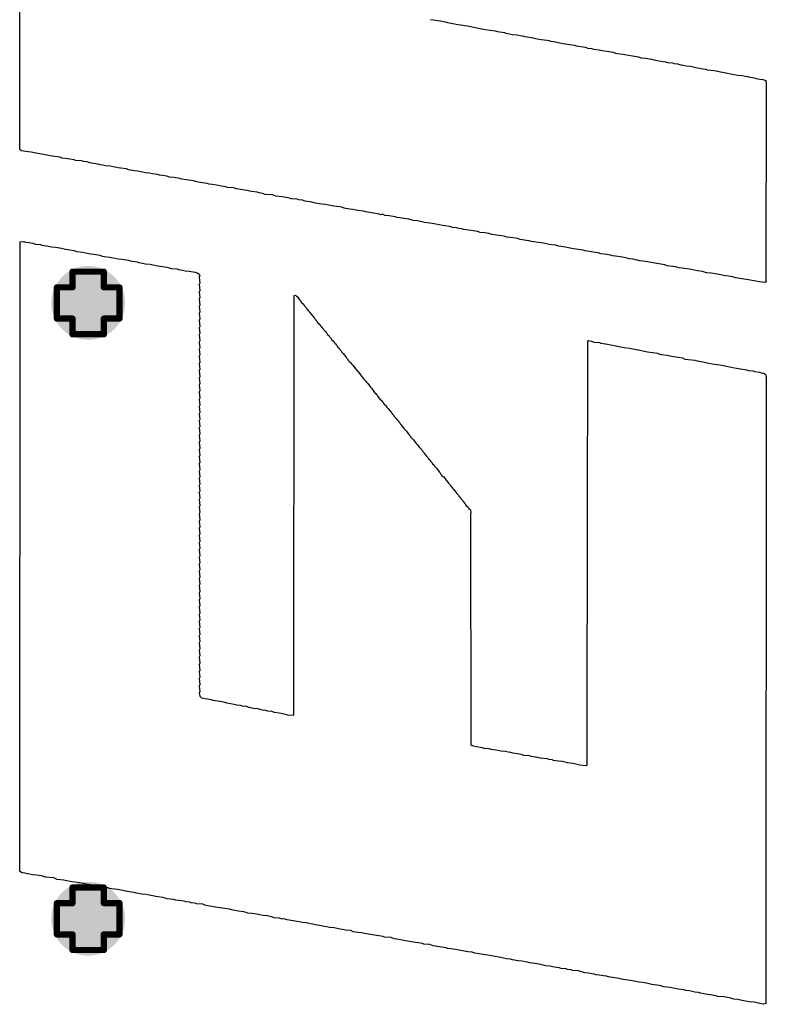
# Model space of a CAD drawing. Header units: inches. Extents: x -0.1 to 10.2, y 0 to 6.5.
# Tile 8 of 95: x 0.482 to 0.721, y 0.465 to 0.78. Entities that reach past the tile are written whole.
import ezdxf

# ---------------------------------------------------------------- set-up
doc = ezdxf.new("R2010")
doc.units = ezdxf.units.IN
doc.header["$MEASUREMENT"] = 0
for name, color, linetype in [('Bottom Layer', 5, 'Continuous'), ('Drill Drawing', 1, 'Continuous'), ('Top Layer', 1, 'Continuous'), ('Top Overlay', 2, 'Continuous'), ('Via Holes', 16, 'Continuous')]:
    doc.layers.add(name, color=color, linetype=linetype)

msp = doc.modelspace()

# ---------------------------------------------------------------- hatches: boundary and pattern name
at = {"layer": 'Bottom Layer'}
h = msp.add_hatch(color=5, dxfattribs=at)
edge = h.paths.add_edge_path()
edge.add_arc((0.50394, 0.68898), 0.01181, 0, 360)
h = msp.add_hatch(color=5, dxfattribs=at)
edge = h.paths.add_edge_path()
edge.add_arc((0.50394, 0.49213), 0.01181, 0, 360)
at = {"layer": 'Top Layer'}
h = msp.add_hatch(color=1, dxfattribs=at)
edge = h.paths.add_edge_path()
edge.add_arc((0.50394, 0.68898), 0.01181, 0, 360)
h = msp.add_hatch(color=1, dxfattribs=at)
edge = h.paths.add_edge_path()
edge.add_arc((0.50394, 0.49213), 0.01181, 0, 360)
at = {"layer": 'Via Holes'}
h = msp.add_hatch(color=7, dxfattribs=at)
edge = h.paths.add_edge_path()
edge.add_arc((0.50394, 0.68898), 0.00591, 0, 360)
h = msp.add_hatch(color=7, dxfattribs=at)
edge = h.paths.add_edge_path()
edge.add_arc((0.50394, 0.49213), 0.00591, 0, 360)

# ---------------------------------------------------------------- linework, layer by layer
at = {"layer": 'Drill Drawing', "const_width": 0.002}
for points in [[(0.49894, 0.69398), (0.49894, 0.69898)], [(0.49894, 0.69898), (0.50894, 0.69898)], [(0.50894, 0.69398), (0.50894, 0.69898)], [(0.49394, 0.68398), (0.49394, 0.69398)], [(0.49394, 0.69398), (0.49894, 0.69398)], [(0.50894, 0.69398), (0.51394, 0.69398)], [(0.51394, 0.68398), (0.51394, 0.69398)], [(0.49394, 0.68398), (0.49894, 0.68398)], [(0.49894, 0.67898), (0.49894, 0.68398)], [(0.50894, 0.68398), (0.51394, 0.68398)], [(0.50894, 0.67898), (0.50894, 0.68398)], [(0.49894, 0.67898), (0.50894, 0.67898)], [(0.49894, 0.49713), (0.49894, 0.50213)], [(0.49894, 0.50213), (0.50894, 0.50213)], [(0.50894, 0.49713), (0.50894, 0.50213)], [(0.49394, 0.48713), (0.49394, 0.49713)], [(0.49394, 0.49713), (0.49894, 0.49713)], [(0.50894, 0.49713), (0.51394, 0.49713)], [(0.51394, 0.48713), (0.51394, 0.49713)], [(0.49394, 0.48713), (0.49894, 0.48713)], [(0.49894, 0.48213), (0.49894, 0.48713)], [(0.50894, 0.48713), (0.51394, 0.48713)], [(0.50894, 0.48213), (0.50894, 0.48713)], [(0.49894, 0.48213), (0.50894, 0.48213)]]:
    msp.add_lwpolyline(points, dxfattribs=at)
at = {"layer": 'Drill Drawing', "const_width": 0.001}
for points in [[(0.49844, 0.69898, 1), (0.49944, 0.69898, 1)], [(0.49844, 0.69898, 1), (0.49944, 0.69898, 1)], [(0.50844, 0.69898, 1), (0.50944, 0.69898, 1)], [(0.50844, 0.69898, 1), (0.50944, 0.69898, 1)], [(0.49344, 0.69398, 1), (0.49444, 0.69398, 1)], [(0.49344, 0.69398, 1), (0.49444, 0.69398, 1)], [(0.49844, 0.69398, 1), (0.49944, 0.69398, 1)], [(0.49844, 0.69398, 1), (0.49944, 0.69398, 1)], [(0.50844, 0.69398, 1), (0.50944, 0.69398, 1)], [(0.50844, 0.69398, 1), (0.50944, 0.69398, 1)], [(0.51344, 0.69398, 1), (0.51444, 0.69398, 1)], [(0.51344, 0.69398, 1), (0.51444, 0.69398, 1)], [(0.49344, 0.68398, 1), (0.49444, 0.68398, 1)], [(0.49344, 0.68398, 1), (0.49444, 0.68398, 1)], [(0.49844, 0.68398, 1), (0.49944, 0.68398, 1)], [(0.49844, 0.68398, 1), (0.49944, 0.68398, 1)], [(0.50844, 0.68398, 1), (0.50944, 0.68398, 1)], [(0.50844, 0.68398, 1), (0.50944, 0.68398, 1)], [(0.51344, 0.68398, 1), (0.51444, 0.68398, 1)], [(0.51344, 0.68398, 1), (0.51444, 0.68398, 1)], [(0.49844, 0.67898, 1), (0.49944, 0.67898, 1)], [(0.49844, 0.67898, 1), (0.49944, 0.67898, 1)], [(0.50844, 0.67898, 1), (0.50944, 0.67898, 1)], [(0.50844, 0.67898, 1), (0.50944, 0.67898, 1)], [(0.49844, 0.50213, 1), (0.49944, 0.50213, 1)], [(0.49844, 0.50213, 1), (0.49944, 0.50213, 1)], [(0.50844, 0.50213, 1), (0.50944, 0.50213, 1)], [(0.50844, 0.50213, 1), (0.50944, 0.50213, 1)], [(0.49344, 0.49713, 1), (0.49444, 0.49713, 1)], [(0.49344, 0.49713, 1), (0.49444, 0.49713, 1)], [(0.49844, 0.49713, 1), (0.49944, 0.49713, 1)], [(0.49844, 0.49713, 1), (0.49944, 0.49713, 1)], [(0.50844, 0.49713, 1), (0.50944, 0.49713, 1)], [(0.50844, 0.49713, 1), (0.50944, 0.49713, 1)], [(0.51344, 0.49713, 1), (0.51444, 0.49713, 1)], [(0.51344, 0.49713, 1), (0.51444, 0.49713, 1)], [(0.49344, 0.48713, 1), (0.49444, 0.48713, 1)], [(0.49344, 0.48713, 1), (0.49444, 0.48713, 1)], [(0.49844, 0.48713, 1), (0.49944, 0.48713, 1)], [(0.49844, 0.48713, 1), (0.49944, 0.48713, 1)], [(0.50844, 0.48713, 1), (0.50944, 0.48713, 1)], [(0.50844, 0.48713, 1), (0.50944, 0.48713, 1)], [(0.51344, 0.48713, 1), (0.51444, 0.48713, 1)], [(0.51344, 0.48713, 1), (0.51444, 0.48713, 1)], [(0.49844, 0.48213, 1), (0.49944, 0.48213, 1)], [(0.49844, 0.48213, 1), (0.49944, 0.48213, 1)], [(0.50844, 0.48213, 1), (0.50944, 0.48213, 1)], [(0.50844, 0.48213, 1), (0.50944, 0.48213, 1)]]:
    msp.add_lwpolyline(points, format="xyb", close=True, dxfattribs=at)
at = {"layer": 'Top Overlay'}
for p, q in [((0.48212, 0.73803), (0.48204, 0.803)), ((0.61341, 0.77962), (0.61437, 0.77946)), ((0.61437, 0.77946), (0.61564, 0.7793)), ((0.61564, 0.7793), (0.61659, 0.77914)), ((0.61659, 0.77914), (0.61819, 0.77882)), ((0.61819, 0.77882), (0.61882, 0.77866)), ((0.61882, 0.77866), (0.62057, 0.77835)), ((0.62057, 0.77835), (0.62216, 0.77803)), ((0.62216, 0.77803), (0.62312, 0.77787)), ((0.62312, 0.77787), (0.62439, 0.77771)), ((0.62439, 0.77771), (0.62534, 0.77755)), ((0.62534, 0.77755), (0.62614, 0.77739)), ((0.62614, 0.77739), (0.62677, 0.77723)), ((0.62677, 0.77723), (0.62773, 0.77707)), ((0.62773, 0.77707), (0.63091, 0.77644)), ((0.63091, 0.77644), (0.63409, 0.77596)), ((0.63409, 0.77596), (0.63473, 0.7758)), ((0.63473, 0.7758), (0.63552, 0.77564)), ((0.63552, 0.77564), (0.63703, 0.7754)), ((0.63703, 0.7754), (0.63751, 0.77525)), ((0.63751, 0.77525), (0.6387, 0.77501)), ((0.6387, 0.77501), (0.63966, 0.77485)), ((0.63966, 0.77485), (0.64109, 0.77469)), ((0.64109, 0.77469), (0.64204, 0.77453)), ((0.64204, 0.77453), (0.64284, 0.77437)), ((0.64284, 0.77437), (0.64347, 0.77421)), ((0.64347, 0.77421), (0.64427, 0.77405)), ((0.64427, 0.77405), (0.64554, 0.77389)), ((0.64554, 0.77389), (0.64618, 0.77373)), ((0.64618, 0.77373), (0.64705, 0.7735)), ((0.64705, 0.7735), (0.64817, 0.77334)), ((0.64817, 0.77334), (0.6488, 0.77318)), ((0.6488, 0.77318), (0.65071, 0.77302)), ((0.65071, 0.77302), (0.65119, 0.77286)), ((0.65119, 0.77286), (0.65182, 0.7727)), ((0.65182, 0.7727), (0.65294, 0.77254)), ((0.65294, 0.77254), (0.65421, 0.77222)), ((0.65421, 0.77222), (0.65532, 0.77206)), ((0.65532, 0.77206), (0.6558, 0.77191)), ((0.6558, 0.77191), (0.65938, 0.77135)), ((0.65938, 0.77135), (0.66002, 0.77119)), ((0.66002, 0.77119), (0.66081, 0.77103)), ((0.66081, 0.77103), (0.66224, 0.77087)), ((0.66224, 0.77087), (0.66288, 0.77071)), ((0.66288, 0.77071), (0.66375, 0.77047)), ((0.66375, 0.77047), (0.66487, 0.77031)), ((0.66487, 0.77031), (0.6655, 0.77016)), ((0.6655, 0.77016), (0.66733, 0.76992)), ((0.66733, 0.76992), (0.66892, 0.7696)), ((0.66892, 0.7696), (0.66988, 0.76944)), ((0.66988, 0.76944), (0.67115, 0.76928)), ((0.67115, 0.76928), (0.67179, 0.76912)), ((0.67179, 0.76912), (0.6725, 0.76888)), ((0.6725, 0.76888), (0.67314, 0.76872)), ((0.67314, 0.76872), (0.67505, 0.76857)), ((0.67505, 0.76857), (0.67552, 0.76841)), ((0.67552, 0.76841), (0.67672, 0.76817)), ((0.67672, 0.76817), (0.67862, 0.76785)), ((0.67862, 0.76785), (0.6799, 0.76769)), ((0.6799, 0.76769), (0.68069, 0.76737)), ((0.68069, 0.76737), (0.68212, 0.76721)), ((0.68212, 0.76721), (0.68403, 0.7669)), ((0.68403, 0.7669), (0.68483, 0.76674)), ((0.68483, 0.76674), (0.68546, 0.76658)), ((0.68546, 0.76658), (0.68642, 0.76642)), ((0.68642, 0.76642), (0.68849, 0.7661)), ((0.68849, 0.7661), (0.6892, 0.76586)), ((0.6892, 0.76586), (0.69079, 0.7657)), ((0.69079, 0.7657), (0.69127, 0.76554)), ((0.69127, 0.76554), (0.69238, 0.76538)), ((0.69238, 0.76538), (0.69342, 0.76515)), ((0.69342, 0.76515), (0.69421, 0.76499)), ((0.69421, 0.76499), (0.69517, 0.76483)), ((0.69517, 0.76483), (0.69644, 0.76467)), ((0.69644, 0.76467), (0.69739, 0.76451)), ((0.69739, 0.76451), (0.69811, 0.76427)), ((0.69811, 0.76427), (0.69874, 0.76411)), ((0.69874, 0.76411), (0.70057, 0.76387)), ((0.70057, 0.76387), (0.70137, 0.76371)), ((0.70137, 0.76371), (0.702, 0.76356)), ((0.702, 0.76356), (0.70415, 0.76332)), ((0.70415, 0.76332), (0.70479, 0.76316)), ((0.70479, 0.76316), (0.70614, 0.76292)), ((0.70614, 0.76292), (0.70678, 0.76276)), ((0.70678, 0.76276), (0.70837, 0.76244)), ((0.70837, 0.76244), (0.70932, 0.76228)), ((0.70932, 0.76228), (0.71171, 0.76181)), ((0.71171, 0.76181), (0.71314, 0.76165)), ((0.71314, 0.76165), (0.71409, 0.76149)), ((0.71409, 0.76149), (0.71473, 0.76133)), ((0.71473, 0.76133), (0.71552, 0.76117)), ((0.71552, 0.76117), (0.71704, 0.76093)), ((0.71704, 0.76093), (0.71751, 0.76077)), ((0.71751, 0.76077), (0.71871, 0.76053)), ((0.71871, 0.76053), (0.71966, 0.76037)), ((0.71966, 0.76037), (0.7203, 0.76022)), ((0.7203, 0.76022), (0.72061, 0.76006)), ((0.72061, 0.76006), (0.72077, 0.75894)), ((0.72077, 0.75894), (0.72061, 0.6958)), ((0.48267, 0.73763), (0.48212, 0.73803)), ((0.48474, 0.73731), (0.48267, 0.73763)), ((0.4857, 0.73715), (0.48474, 0.73731)), ((0.48729, 0.73683), (0.4857, 0.73715)), ((0.48896, 0.7366), (0.48729, 0.73683)), ((0.49086, 0.73628), (0.48896, 0.7366)), ((0.49174, 0.73604), (0.49086, 0.73628)), ((0.49254, 0.73588), (0.49174, 0.73604)), ((0.49484, 0.73564), (0.49254, 0.73588)), ((0.49564, 0.73532), (0.49484, 0.73564)), ((0.49659, 0.73516), (0.49564, 0.73532)), ((0.49882, 0.73485), (0.49659, 0.73516)), ((0.49945, 0.73469), (0.49882, 0.73485)), ((0.49993, 0.73453), (0.49945, 0.73469)), ((0.50184, 0.73437), (0.49993, 0.73453)), ((0.50248, 0.73421), (0.50184, 0.73437)), ((0.50359, 0.73405), (0.50248, 0.73421)), ((0.50446, 0.73381), (0.50359, 0.73405)), ((0.5051, 0.73365), (0.50446, 0.73381)), ((0.50637, 0.73349), (0.5051, 0.73365)), ((0.50717, 0.73334), (0.50637, 0.73349)), ((0.5078, 0.73318), (0.50717, 0.73334)), ((0.5086, 0.73302), (0.5078, 0.73318)), ((0.50955, 0.73286), (0.5086, 0.73302)), ((0.51098, 0.7327), (0.50955, 0.73286)), ((0.51194, 0.73254), (0.51098, 0.7327)), ((0.51258, 0.73238), (0.51194, 0.73254)), ((0.51353, 0.73222), (0.51258, 0.73238)), ((0.51433, 0.73206), (0.51353, 0.73222)), ((0.51615, 0.73182), (0.51433, 0.73206)), ((0.51687, 0.73159), (0.51615, 0.73182)), ((0.51751, 0.73143), (0.51687, 0.73159)), ((0.51878, 0.73127), (0.51751, 0.73143)), ((0.51973, 0.73111), (0.51878, 0.73127)), ((0.52132, 0.73079), (0.51973, 0.73111)), ((0.52228, 0.73063), (0.52132, 0.73079)), ((0.52355, 0.73047), (0.52228, 0.73063)), ((0.5245, 0.73031), (0.52355, 0.73047)), ((0.52609, 0.73), (0.5245, 0.73031)), ((0.52673, 0.72984), (0.52609, 0.73)), ((0.52769, 0.72968), (0.52673, 0.72984)), ((0.52912, 0.72952), (0.52769, 0.72968)), ((0.52991, 0.7292), (0.52912, 0.72952)), ((0.53134, 0.72904), (0.52991, 0.7292)), ((0.53325, 0.72872), (0.53134, 0.72904)), ((0.53389, 0.72856), (0.53325, 0.72872)), ((0.53763, 0.72801), (0.53389, 0.72856)), ((0.53826, 0.72785), (0.53763, 0.72801)), ((0.53914, 0.72761), (0.53826, 0.72785)), ((0.5412, 0.72729), (0.53914, 0.72761)), ((0.542, 0.72713), (0.5412, 0.72729)), ((0.54264, 0.72697), (0.542, 0.72713)), ((0.54359, 0.72681), (0.54264, 0.72697)), ((0.54502, 0.72666), (0.54359, 0.72681)), ((0.54661, 0.72634), (0.54502, 0.72666)), ((0.54796, 0.7261), (0.54661, 0.72634)), ((0.54844, 0.72594), (0.54796, 0.7261)), ((0.55051, 0.72578), (0.54844, 0.72594)), ((0.5513, 0.72546), (0.55051, 0.72578)), ((0.55266, 0.72522), (0.5513, 0.72546)), ((0.55456, 0.72491), (0.55266, 0.72522)), ((0.55616, 0.72459), (0.55456, 0.72491)), ((0.55798, 0.72435), (0.55616, 0.72459)), ((0.55862, 0.72419), (0.55798, 0.72435)), ((0.55973, 0.72403), (0.55862, 0.72419)), ((0.56053, 0.72371), (0.55973, 0.72403)), ((0.56292, 0.72355), (0.56053, 0.72371)), ((0.56395, 0.72316), (0.56292, 0.72355)), ((0.56594, 0.72292), (0.56395, 0.72316)), ((0.56657, 0.72276), (0.56594, 0.72292)), ((0.56769, 0.7226), (0.56657, 0.72276)), ((0.56832, 0.72244), (0.56769, 0.7226)), ((0.5688, 0.72228), (0.56832, 0.72244)), ((0.57071, 0.72212), (0.5688, 0.72228)), ((0.57134, 0.72196), (0.57071, 0.72212)), ((0.57246, 0.7218), (0.57134, 0.72196)), ((0.57333, 0.72157), (0.57246, 0.7218)), ((0.57397, 0.72141), (0.57333, 0.72157)), ((0.5754, 0.72125), (0.57397, 0.72141)), ((0.57667, 0.72093), (0.5754, 0.72125)), ((0.57858, 0.72061), (0.57667, 0.72093)), ((0.57985, 0.72045), (0.57858, 0.72061)), ((0.58081, 0.72029), (0.57985, 0.72045)), ((0.582, 0.72005), (0.58081, 0.72029)), ((0.58248, 0.7199), (0.582, 0.72005)), ((0.58439, 0.71974), (0.58248, 0.7199)), ((0.58502, 0.71958), (0.58439, 0.71974)), ((0.58574, 0.71934), (0.58502, 0.71958)), ((0.58637, 0.71918), (0.58574, 0.71934)), ((0.58765, 0.71902), (0.58637, 0.71918)), ((0.5886, 0.71886), (0.58765, 0.71902)), ((0.59019, 0.71854), (0.5886, 0.71886)), ((0.59202, 0.71831), (0.59019, 0.71854)), ((0.59266, 0.71815), (0.59202, 0.71831)), ((0.59457, 0.71783), (0.59266, 0.71815)), ((0.5952, 0.71767), (0.59457, 0.71783)), ((0.59632, 0.71751), (0.5952, 0.71767)), ((0.59695, 0.71735), (0.59632, 0.71751)), ((0.59743, 0.71719), (0.59695, 0.71735)), ((0.59791, 0.71735), (0.59743, 0.71719)), ((0.59894, 0.71695), (0.59791, 0.71735)), ((0.60021, 0.71679), (0.59894, 0.71695)), ((0.60212, 0.71648), (0.60021, 0.71679)), ((0.60276, 0.71632), (0.60212, 0.71648)), ((0.60371, 0.71616), (0.60276, 0.71632)), ((0.60498, 0.716), (0.60371, 0.71616)), ((0.60649, 0.71576), (0.60498, 0.716)), ((0.60713, 0.7156), (0.60649, 0.71576)), ((0.60801, 0.71536), (0.60713, 0.7156)), ((0.60928, 0.7152), (0.60801, 0.71536)), ((0.61007, 0.71504), (0.60928, 0.7152)), ((0.61071, 0.71489), (0.61007, 0.71504)), ((0.6115, 0.71473), (0.61071, 0.71489)), ((0.61246, 0.71457), (0.6115, 0.71473)), ((0.61389, 0.71441), (0.61246, 0.71457)), ((0.61628, 0.71393), (0.61389, 0.71441)), ((0.61723, 0.71377), (0.61628, 0.71393)), ((0.61803, 0.71361), (0.61723, 0.71377)), ((0.61962, 0.71345), (0.61803, 0.71361)), ((0.62041, 0.71314), (0.61962, 0.71345)), ((0.62168, 0.71298), (0.62041, 0.71314)), ((0.62248, 0.71282), (0.62168, 0.71298)), ((0.62343, 0.71266), (0.62248, 0.71282)), ((0.62407, 0.7125), (0.62343, 0.71266)), ((0.62558, 0.71226), (0.62407, 0.7125)), ((0.62781, 0.71194), (0.62558, 0.71226)), ((0.62844, 0.71178), (0.62781, 0.71194)), ((0.62932, 0.71155), (0.62844, 0.71178)), ((0.63075, 0.71139), (0.62932, 0.71155)), ((0.63202, 0.71123), (0.63075, 0.71139)), ((0.48204, 0.50732), (0.4822, 0.70852)), ((0.4822, 0.70852), (0.48339, 0.7086)), ((0.48339, 0.7086), (0.48387, 0.70844)), ((0.48387, 0.70844), (0.48498, 0.70829)), ((0.48498, 0.70829), (0.48625, 0.70813)), ((0.63306, 0.71083), (0.63202, 0.71123)), ((0.6352, 0.71059), (0.63306, 0.71083)), ((0.63616, 0.71043), (0.6352, 0.71059)), ((0.63719, 0.71019), (0.63616, 0.71043)), ((0.63783, 0.71003), (0.63719, 0.71019)), ((0.63894, 0.70988), (0.63783, 0.71003)), ((0.64053, 0.70972), (0.63894, 0.70988)), ((0.64117, 0.70956), (0.64053, 0.70972)), ((0.64204, 0.70932), (0.64117, 0.70956)), ((0.64284, 0.70916), (0.64204, 0.70932)), ((0.64411, 0.709), (0.64284, 0.70916)), ((0.64491, 0.70884), (0.64411, 0.709)), ((0.64554, 0.70868), (0.64491, 0.70884)), ((0.64872, 0.70821), (0.64554, 0.70868)), ((0.48625, 0.70813), (0.48705, 0.70781)), ((0.48705, 0.70781), (0.48864, 0.70765)), ((0.48864, 0.70765), (0.48912, 0.70749)), ((0.48912, 0.70749), (0.49063, 0.70725)), ((0.49063, 0.70725), (0.49126, 0.70709)), ((0.49126, 0.70709), (0.49222, 0.70693)), ((0.49222, 0.70693), (0.49349, 0.70677)), ((0.49349, 0.70677), (0.4954, 0.70646)), ((0.4954, 0.70646), (0.49667, 0.70614)), ((0.49667, 0.70614), (0.49882, 0.7059)), ((0.49882, 0.7059), (0.49945, 0.70574)), ((0.49945, 0.70574), (0.50025, 0.70542)), ((0.50025, 0.70542), (0.50224, 0.70518)), ((0.50224, 0.70518), (0.50319, 0.70502)), ((0.64952, 0.70805), (0.64872, 0.70821)), ((0.65087, 0.70781), (0.64952, 0.70805)), ((0.65135, 0.70765), (0.65087, 0.70781)), ((0.65341, 0.70749), (0.65135, 0.70765)), ((0.65445, 0.70709), (0.65341, 0.70749)), ((0.65652, 0.70677), (0.65445, 0.70709)), ((0.65747, 0.70661), (0.65652, 0.70677)), ((0.65906, 0.7063), (0.65747, 0.70661)), ((0.66002, 0.70614), (0.65906, 0.7063)), ((0.66129, 0.70598), (0.66002, 0.70614)), ((0.66224, 0.70582), (0.66129, 0.70598)), ((0.66288, 0.70566), (0.66224, 0.70582)), ((0.66479, 0.70534), (0.66288, 0.70566)), ((0.66542, 0.70518), (0.66479, 0.70534)), ((0.66701, 0.70502), (0.66542, 0.70518)), ((0.50319, 0.70502), (0.50478, 0.70471)), ((0.50478, 0.70471), (0.50574, 0.70455)), ((0.50574, 0.70455), (0.50701, 0.70439)), ((0.50701, 0.70439), (0.50764, 0.70423)), ((0.50764, 0.70423), (0.50836, 0.70399)), ((0.50836, 0.70399), (0.509, 0.70383)), ((0.509, 0.70383), (0.51091, 0.70367)), ((0.51091, 0.70367), (0.51138, 0.70351)), ((0.51138, 0.70351), (0.51258, 0.70327)), ((0.51258, 0.70327), (0.51353, 0.70312)), ((0.51353, 0.70312), (0.5148, 0.70296)), ((0.5148, 0.70296), (0.51671, 0.70264)), ((0.51671, 0.70264), (0.51735, 0.70248)), ((0.51735, 0.70248), (0.51814, 0.70232)), ((0.51814, 0.70232), (0.51965, 0.70208)), ((0.51965, 0.70208), (0.52013, 0.70192)), ((0.52013, 0.70192), (0.52132, 0.70168)), ((0.66781, 0.70471), (0.66701, 0.70502)), ((0.66908, 0.70455), (0.66781, 0.70471)), ((0.67099, 0.70423), (0.66908, 0.70455)), ((0.67163, 0.70407), (0.67099, 0.70423)), ((0.67258, 0.70391), (0.67163, 0.70407)), ((0.67401, 0.70375), (0.67258, 0.70391)), ((0.67536, 0.70351), (0.67401, 0.70375)), ((0.67624, 0.70327), (0.67536, 0.70351)), ((0.67687, 0.70312), (0.67624, 0.70327)), ((0.67815, 0.70296), (0.67687, 0.70312)), ((0.67894, 0.7028), (0.67815, 0.70296)), ((0.67958, 0.70264), (0.67894, 0.7028)), ((0.68037, 0.70248), (0.67958, 0.70264)), ((0.68133, 0.70232), (0.68037, 0.70248)), ((0.68276, 0.70216), (0.68133, 0.70232)), ((0.68515, 0.70168), (0.68276, 0.70216)), ((0.52132, 0.70168), (0.52228, 0.70153)), ((0.52228, 0.70153), (0.52371, 0.70137)), ((0.52371, 0.70137), (0.52466, 0.70121)), ((0.52466, 0.70121), (0.5253, 0.70105)), ((0.5253, 0.70105), (0.52609, 0.70089)), ((0.52609, 0.70089), (0.52705, 0.70073)), ((0.52705, 0.70073), (0.52848, 0.70057)), ((0.52848, 0.70057), (0.52912, 0.70041)), ((0.52912, 0.70041), (0.52983, 0.70017)), ((0.52983, 0.70017), (0.53047, 0.70001)), ((0.53047, 0.70001), (0.53238, 0.69986)), ((0.53238, 0.69986), (0.53285, 0.6997)), ((0.53285, 0.6997), (0.53405, 0.69946)), ((0.53405, 0.69946), (0.535, 0.6993)), ((0.535, 0.6993), (0.53627, 0.69914)), ((0.53627, 0.69914), (0.53818, 0.69882)), ((0.53818, 0.69882), (0.53898, 0.6985)), ((0.68833, 0.70121), (0.68515, 0.70168)), ((0.68912, 0.70089), (0.68833, 0.70121)), ((0.69167, 0.70057), (0.68912, 0.70089)), ((0.69294, 0.70025), (0.69167, 0.70057)), ((0.69389, 0.70009), (0.69294, 0.70025)), ((0.69532, 0.69993), (0.69389, 0.70009)), ((0.69628, 0.69978), (0.69532, 0.69993)), ((0.69827, 0.69938), (0.69628, 0.69978)), ((0.69874, 0.69922), (0.69827, 0.69938)), ((0.70033, 0.69906), (0.69874, 0.69922)), ((0.70105, 0.69882), (0.70033, 0.69906)), ((0.70169, 0.69866), (0.70105, 0.69882)), ((0.53898, 0.6985), (0.53946, 0.69819)), ((0.53946, 0.69819), (0.53961, 0.69771)), ((0.53961, 0.69771), (0.53946, 0.69723)), ((0.53946, 0.69723), (0.53961, 0.69532)), ((0.70312, 0.6985), (0.70169, 0.69866)), ((0.70503, 0.69819), (0.70312, 0.6985)), ((0.70566, 0.69803), (0.70503, 0.69819)), ((0.70717, 0.69779), (0.70566, 0.69803)), ((0.70781, 0.69763), (0.70717, 0.69779)), ((0.7094, 0.69747), (0.70781, 0.69763)), ((0.71004, 0.69731), (0.7094, 0.69747)), ((0.71091, 0.69707), (0.71004, 0.69731)), ((0.71171, 0.69691), (0.71091, 0.69707)), ((0.71298, 0.69675), (0.71171, 0.69691)), ((0.71362, 0.69659), (0.71298, 0.69675)), ((0.71441, 0.69644), (0.71362, 0.69659)), ((0.71624, 0.6962), (0.71441, 0.69644)), ((0.71688, 0.69604), (0.71624, 0.6962)), ((0.71799, 0.69588), (0.71688, 0.69604)), ((0.71847, 0.69572), (0.71799, 0.69588)), ((0.72038, 0.69556), (0.71847, 0.69572)), ((0.72061, 0.6958), (0.72038, 0.69556)), ((0.53961, 0.69532), (0.53946, 0.69485)), ((0.53946, 0.69485), (0.53961, 0.69294)), ((0.53961, 0.69294), (0.53946, 0.69246)), ((0.53946, 0.69246), (0.53961, 0.69071)), ((0.53961, 0.69071), (0.53946, 0.69023)), ((0.53946, 0.69023), (0.53961, 0.68832)), ((0.56967, 0.55743), (0.56983, 0.69135)), ((0.56983, 0.69135), (0.57023, 0.69143)), ((0.57023, 0.69143), (0.57055, 0.69111)), ((0.57055, 0.69111), (0.57087, 0.69095)), ((0.57087, 0.69095), (0.5715, 0.68999)), ((0.5715, 0.68999), (0.5719, 0.6896)), ((0.5719, 0.6896), (0.57206, 0.68928)), ((0.53961, 0.68832), (0.53946, 0.68785)), ((0.53946, 0.68785), (0.53961, 0.6861)), ((0.57206, 0.68928), (0.57286, 0.68848)), ((0.57286, 0.68848), (0.57301, 0.68817)), ((0.57301, 0.68817), (0.57349, 0.68769)), ((0.57349, 0.68769), (0.57365, 0.68737)), ((0.57365, 0.68737), (0.57397, 0.68705)), ((0.57397, 0.68705), (0.57413, 0.68673)), ((0.57413, 0.68673), (0.57445, 0.68642)), ((0.57445, 0.68642), (0.57461, 0.6861)), ((0.53961, 0.6861), (0.53946, 0.68562)), ((0.53946, 0.68562), (0.53961, 0.68387)), ((0.53961, 0.68387), (0.53946, 0.68339)), ((0.53946, 0.68339), (0.53961, 0.68149)), ((0.57461, 0.6861), (0.57492, 0.68578)), ((0.57492, 0.68578), (0.57508, 0.68546)), ((0.57508, 0.68546), (0.57588, 0.68467)), ((0.57588, 0.68467), (0.57604, 0.68435)), ((0.57604, 0.68435), (0.57651, 0.68387)), ((0.57651, 0.68387), (0.57667, 0.68355)), ((0.57667, 0.68355), (0.57715, 0.68308)), ((0.57715, 0.68308), (0.57731, 0.68276)), ((0.53961, 0.68149), (0.53946, 0.68101)), ((0.53946, 0.68101), (0.53961, 0.67926)), ((0.57731, 0.68276), (0.5781, 0.68196)), ((0.5781, 0.68196), (0.57826, 0.68164)), ((0.57826, 0.68164), (0.57858, 0.68133)), ((0.57858, 0.68133), (0.57874, 0.68101)), ((0.57874, 0.68101), (0.57985, 0.67989)), ((0.57985, 0.67989), (0.58001, 0.67958)), ((0.53961, 0.67926), (0.53946, 0.67878)), ((0.53946, 0.67878), (0.53961, 0.67687)), ((0.53961, 0.67687), (0.53946, 0.6764)), ((0.58001, 0.67958), (0.58033, 0.67926)), ((0.58033, 0.67926), (0.58049, 0.67894)), ((0.58049, 0.67894), (0.58097, 0.67846)), ((0.58097, 0.67846), (0.58113, 0.67814)), ((0.58113, 0.67814), (0.5816, 0.67767)), ((0.5816, 0.67767), (0.58176, 0.67735)), ((0.58176, 0.67735), (0.58256, 0.67655)), ((0.66367, 0.67671), (0.66391, 0.67695)), ((0.66391, 0.67695), (0.66487, 0.67679)), ((0.66487, 0.67679), (0.66566, 0.67647)), ((0.53946, 0.6764), (0.53961, 0.67465)), ((0.53961, 0.67465), (0.53946, 0.67417)), ((0.53946, 0.67417), (0.53961, 0.67242)), ((0.58256, 0.67655), (0.58272, 0.67624)), ((0.58272, 0.67624), (0.58303, 0.67592)), ((0.58303, 0.67592), (0.58319, 0.6756)), ((0.58319, 0.6756), (0.58351, 0.67528)), ((0.58351, 0.67528), (0.58367, 0.67496)), ((0.58367, 0.67496), (0.58415, 0.67449)), ((0.58415, 0.67449), (0.58431, 0.67417)), ((0.58431, 0.67417), (0.58478, 0.67369)), ((0.58478, 0.67369), (0.58494, 0.67337)), ((0.66351, 0.55631), (0.66367, 0.67671)), ((0.66566, 0.67647), (0.66741, 0.67632)), ((0.66741, 0.67632), (0.66789, 0.67616)), ((0.66789, 0.67616), (0.6694, 0.67592)), ((0.6694, 0.67592), (0.67004, 0.67576)), ((0.67004, 0.67576), (0.67099, 0.6756)), ((0.67099, 0.6756), (0.67274, 0.67528)), ((0.67274, 0.67528), (0.67361, 0.67504)), ((0.67361, 0.67504), (0.67473, 0.67488)), ((0.67473, 0.67488), (0.67536, 0.67473)), ((0.67536, 0.67473), (0.67711, 0.67457)), ((0.67711, 0.67457), (0.67759, 0.67441)), ((0.67759, 0.67441), (0.67862, 0.67417)), ((0.67862, 0.67417), (0.68037, 0.67385)), ((0.68037, 0.67385), (0.68276, 0.67337)), ((0.53961, 0.67242), (0.53946, 0.67194)), ((0.53946, 0.67194), (0.53961, 0.67003)), ((0.58494, 0.67337), (0.58558, 0.67274)), ((0.58558, 0.67274), (0.58574, 0.67242)), ((0.58574, 0.67242), (0.58637, 0.67178)), ((0.58637, 0.67178), (0.58653, 0.67146)), ((0.58653, 0.67146), (0.58685, 0.67115)), ((0.58685, 0.67115), (0.58701, 0.67083)), ((0.58701, 0.67083), (0.58733, 0.67051)), ((0.58733, 0.67051), (0.58741, 0.67027)), ((0.68276, 0.67337), (0.68594, 0.6729)), ((0.68594, 0.6729), (0.68666, 0.67266)), ((0.68666, 0.67266), (0.68729, 0.6725)), ((0.68729, 0.6725), (0.68912, 0.67226)), ((0.68912, 0.67226), (0.68992, 0.6721)), ((0.68992, 0.6721), (0.69055, 0.67194)), ((0.69055, 0.67194), (0.69262, 0.67162)), ((0.69262, 0.67162), (0.69397, 0.67139)), ((0.69397, 0.67139), (0.69477, 0.67107)), ((0.69477, 0.67107), (0.69692, 0.67083)), ((0.69692, 0.67083), (0.69787, 0.67067)), ((0.69787, 0.67067), (0.69866, 0.67051)), ((0.69866, 0.67051), (0.6993, 0.67035)), ((0.53961, 0.67003), (0.53946, 0.66956)), ((0.53946, 0.66956), (0.53961, 0.66781)), ((0.53961, 0.66781), (0.53946, 0.66733)), ((0.53946, 0.66733), (0.53961, 0.66542)), ((0.58741, 0.67027), (0.58773, 0.67011)), ((0.58773, 0.67011), (0.58797, 0.66987)), ((0.58797, 0.66987), (0.58812, 0.66956)), ((0.58812, 0.66956), (0.5886, 0.66908)), ((0.5886, 0.66908), (0.58876, 0.66876)), ((0.58876, 0.66876), (0.58924, 0.66828)), ((0.58924, 0.66828), (0.5894, 0.66797)), ((0.5894, 0.66797), (0.59011, 0.66709)), ((0.6993, 0.67035), (0.70105, 0.67003)), ((0.70105, 0.67003), (0.70185, 0.66987)), ((0.70185, 0.66987), (0.70248, 0.66972)), ((0.70248, 0.66972), (0.70344, 0.66956)), ((0.70344, 0.66956), (0.70662, 0.66908)), ((0.70662, 0.66908), (0.70789, 0.66876)), ((0.70789, 0.66876), (0.70916, 0.6686)), ((0.70916, 0.6686), (0.71004, 0.66836)), ((0.71004, 0.66836), (0.71123, 0.66812)), ((0.71123, 0.66812), (0.71314, 0.66781)), ((0.71314, 0.66781), (0.71441, 0.66765)), ((0.71441, 0.66765), (0.71513, 0.66741)), ((0.71513, 0.66741), (0.71656, 0.66725)), ((0.53961, 0.66542), (0.53946, 0.66494)), ((0.53946, 0.66494), (0.53961, 0.66319)), ((0.59011, 0.66709), (0.59083, 0.66638)), ((0.59083, 0.66638), (0.59099, 0.66606)), ((0.59099, 0.66606), (0.5917, 0.66518)), ((0.5917, 0.66518), (0.5921, 0.66463)), ((0.5921, 0.66463), (0.59274, 0.66399)), ((0.71656, 0.66725), (0.71704, 0.66709)), ((0.71704, 0.66709), (0.71855, 0.66685)), ((0.71855, 0.66685), (0.71918, 0.66669)), ((0.71918, 0.66669), (0.71998, 0.66653)), ((0.71998, 0.66653), (0.72053, 0.66614)), ((0.72053, 0.66614), (0.72077, 0.66542)), ((0.72077, 0.66542), (0.72061, 0.46502)), ((0.53961, 0.66319), (0.53946, 0.66272)), ((0.53946, 0.66272), (0.53961, 0.66097)), ((0.59274, 0.66399), (0.5929, 0.66367)), ((0.5929, 0.66367), (0.59337, 0.66319)), ((0.59337, 0.66319), (0.59353, 0.66288)), ((0.59353, 0.66288), (0.59401, 0.6624)), ((0.59401, 0.6624), (0.59417, 0.66208)), ((0.59417, 0.66208), (0.59465, 0.6616)), ((0.59465, 0.6616), (0.5948, 0.66129)), ((0.5948, 0.66129), (0.59552, 0.66041)), ((0.53961, 0.66097), (0.53946, 0.66049)), ((0.53946, 0.66049), (0.53961, 0.65858)), ((0.53961, 0.65858), (0.53946, 0.6581)), ((0.53946, 0.6581), (0.53961, 0.65636)), ((0.59552, 0.66041), (0.59592, 0.66001)), ((0.59592, 0.66001), (0.59608, 0.6597)), ((0.59608, 0.6597), (0.5964, 0.65938)), ((0.5964, 0.65938), (0.59655, 0.65906)), ((0.59655, 0.65906), (0.59703, 0.65858)), ((0.59703, 0.65858), (0.59719, 0.65826)), ((0.59719, 0.65826), (0.59759, 0.65787)), ((0.59759, 0.65787), (0.59783, 0.65779)), ((0.53961, 0.65636), (0.53946, 0.65588)), ((0.53946, 0.65588), (0.53961, 0.65397)), ((0.59783, 0.65779), (0.59799, 0.65747)), ((0.59799, 0.65747), (0.5987, 0.65643)), ((0.5987, 0.65643), (0.59902, 0.65628)), ((0.59902, 0.65628), (0.59942, 0.65572)), ((0.59942, 0.65572), (0.59989, 0.65524)), ((0.59989, 0.65524), (0.60005, 0.65492)), ((0.60005, 0.65492), (0.60077, 0.65405)), ((0.53961, 0.65397), (0.53945, 0.65349)), ((0.53945, 0.65349), (0.53961, 0.65174)), ((0.53961, 0.65174), (0.53945, 0.65127)), ((0.60077, 0.65405), (0.60101, 0.65381)), ((0.60101, 0.65381), (0.60117, 0.65349)), ((0.60117, 0.65349), (0.60164, 0.65301)), ((0.60164, 0.65301), (0.6018, 0.6527)), ((0.6018, 0.6527), (0.60244, 0.65206)), ((0.60244, 0.65206), (0.6026, 0.65174)), ((0.6026, 0.65174), (0.60308, 0.65127)), ((0.53945, 0.65127), (0.53961, 0.64952)), ((0.53961, 0.64952), (0.53946, 0.64904)), ((0.53946, 0.64904), (0.53961, 0.64713)), ((0.60308, 0.65127), (0.60323, 0.65095)), ((0.60323, 0.65095), (0.60355, 0.65063)), ((0.60355, 0.65063), (0.60371, 0.65031)), ((0.60371, 0.65031), (0.60403, 0.64999)), ((0.60403, 0.64999), (0.60419, 0.64967)), ((0.60419, 0.64967), (0.60467, 0.6492)), ((0.60467, 0.6492), (0.60482, 0.64888)), ((0.60482, 0.64888), (0.60562, 0.64808)), ((0.53961, 0.64713), (0.53946, 0.64665)), ((0.53946, 0.64665), (0.53961, 0.6449)), ((0.60562, 0.64808), (0.60578, 0.64777)), ((0.60578, 0.64777), (0.60626, 0.64729)), ((0.60626, 0.64729), (0.60642, 0.64697)), ((0.60642, 0.64697), (0.60689, 0.64649)), ((0.60689, 0.64649), (0.60705, 0.64618)), ((0.60705, 0.64618), (0.60801, 0.64522)), ((0.53961, 0.6449), (0.53946, 0.64443)), ((0.53946, 0.64443), (0.53961, 0.64252)), ((0.53961, 0.64252), (0.53946, 0.64204)), ((0.60801, 0.64522), (0.60816, 0.6449)), ((0.60816, 0.6449), (0.60864, 0.64443)), ((0.60864, 0.64443), (0.6088, 0.64411)), ((0.6088, 0.64411), (0.60928, 0.64363)), ((0.60928, 0.64363), (0.60976, 0.64284)), ((0.60976, 0.64284), (0.61071, 0.64188)), ((0.53946, 0.64204), (0.53961, 0.64029)), ((0.53961, 0.64029), (0.53946, 0.63981)), ((0.53946, 0.63981), (0.53961, 0.63806)), ((0.61071, 0.64188), (0.61087, 0.64156)), ((0.61087, 0.64156), (0.61135, 0.64109)), ((0.61135, 0.64109), (0.6115, 0.64077)), ((0.6115, 0.64077), (0.61222, 0.63989)), ((0.61222, 0.63989), (0.61262, 0.6395)), ((0.61262, 0.6395), (0.61278, 0.63918)), ((0.61278, 0.63918), (0.61325, 0.6387)), ((0.53961, 0.63806), (0.53946, 0.63759)), ((0.53946, 0.63759), (0.53961, 0.63568)), ((0.61325, 0.6387), (0.61341, 0.63838)), ((0.61341, 0.63838), (0.61389, 0.63791)), ((0.61389, 0.63791), (0.61405, 0.63759)), ((0.61405, 0.63759), (0.61453, 0.63711)), ((0.61453, 0.63711), (0.61469, 0.63679)), ((0.61469, 0.63679), (0.61532, 0.63616)), ((0.61532, 0.63616), (0.61548, 0.63584)), ((0.61548, 0.63584), (0.61596, 0.63536)), ((0.53961, 0.63568), (0.53946, 0.6352)), ((0.53946, 0.6352), (0.53961, 0.63345)), ((0.53961, 0.63345), (0.53946, 0.63297)), ((0.53946, 0.63297), (0.53961, 0.63107)), ((0.61596, 0.63536), (0.61612, 0.63504)), ((0.61612, 0.63504), (0.61644, 0.63472)), ((0.61644, 0.63472), (0.61659, 0.63441)), ((0.61659, 0.63441), (0.61691, 0.63409)), ((0.61691, 0.63409), (0.61707, 0.63377)), ((0.61707, 0.63377), (0.61731, 0.63353)), ((0.61731, 0.63353), (0.61763, 0.63337)), ((0.61763, 0.63337), (0.61826, 0.63242)), ((0.53961, 0.63107), (0.53946, 0.63059)), ((0.53946, 0.63059), (0.53961, 0.62884)), ((0.61826, 0.63242), (0.61898, 0.6317)), ((0.61898, 0.6317), (0.61914, 0.63138)), ((0.61914, 0.63138), (0.61978, 0.63075)), ((0.61978, 0.63075), (0.61993, 0.63043)), ((0.61993, 0.63043), (0.62025, 0.63011)), ((0.62025, 0.63011), (0.62041, 0.62979)), ((0.62041, 0.62979), (0.62089, 0.62932)), ((0.53961, 0.62884), (0.53946, 0.62836)), ((0.53946, 0.62836), (0.53961, 0.62661)), ((0.53961, 0.62661), (0.53946, 0.62614)), ((0.62089, 0.62932), (0.62105, 0.629)), ((0.62105, 0.629), (0.62153, 0.62852)), ((0.62153, 0.62852), (0.62168, 0.6282)), ((0.62168, 0.6282), (0.62232, 0.62757)), ((0.62232, 0.62757), (0.62248, 0.62725)), ((0.62248, 0.62725), (0.62296, 0.62677)), ((0.62296, 0.62677), (0.62312, 0.62645)), ((0.62312, 0.62645), (0.62359, 0.62598)), ((0.53946, 0.62614), (0.53961, 0.62423)), ((0.53961, 0.62423), (0.53946, 0.62375)), ((0.53946, 0.62375), (0.53961, 0.622)), ((0.62359, 0.62598), (0.62375, 0.62566)), ((0.62375, 0.62566), (0.62407, 0.62534)), ((0.62407, 0.62534), (0.62423, 0.62502)), ((0.62423, 0.62502), (0.62455, 0.6247)), ((0.62455, 0.6247), (0.62471, 0.62439)), ((0.62471, 0.62439), (0.6255, 0.62359)), ((0.6255, 0.62359), (0.62566, 0.62327)), ((0.62566, 0.62327), (0.62614, 0.6228)), ((0.53961, 0.622), (0.53946, 0.62152)), ((0.53946, 0.62152), (0.53961, 0.61961)), ((0.62614, 0.6228), (0.6263, 0.622)), ((0.6263, 0.622), (0.62614, 0.62152)), ((0.62614, 0.62152), (0.6263, 0.54788)), ((0.53961, 0.61961), (0.53946, 0.61914)), ((0.53946, 0.61914), (0.53961, 0.61739)), ((0.53961, 0.61739), (0.53946, 0.61691)), ((0.53946, 0.61691), (0.53961, 0.61516)), ((0.53961, 0.61516), (0.53946, 0.61468)), ((0.53946, 0.61468), (0.53961, 0.61278)), ((0.53961, 0.61278), (0.53946, 0.6123)), ((0.53946, 0.6123), (0.53961, 0.61055)), ((0.53961, 0.61055), (0.53946, 0.61007)), ((0.53946, 0.61007), (0.53961, 0.60816)), ((0.53961, 0.60816), (0.53946, 0.60769)), ((0.53946, 0.60769), (0.53961, 0.60594)), ((0.53961, 0.60594), (0.53946, 0.60546)), ((0.53946, 0.60546), (0.53961, 0.60371)), ((0.53961, 0.60132), (0.53945, 0.60085)), ((0.53961, 0.60371), (0.53946, 0.60323)), ((0.53946, 0.60323), (0.53961, 0.60132)), ((0.53945, 0.60085), (0.53961, 0.5991)), ((0.53961, 0.5991), (0.53946, 0.59862)), ((0.53946, 0.59862), (0.53961, 0.59671)), ((0.53961, 0.59671), (0.53946, 0.59623)), ((0.53946, 0.59623), (0.53961, 0.59448)), ((0.53961, 0.59448), (0.53946, 0.59401)), ((0.53946, 0.59401), (0.53961, 0.59226)), ((0.53961, 0.59226), (0.53946, 0.59178)), ((0.53946, 0.59178), (0.53961, 0.58987)), ((0.53961, 0.58987), (0.53946, 0.58939)), ((0.53946, 0.58939), (0.53961, 0.58764)), ((0.53961, 0.58764), (0.53946, 0.58717)), ((0.53946, 0.58717), (0.53961, 0.58526)), ((0.53961, 0.58526), (0.53946, 0.58478)), ((0.53946, 0.58478), (0.53961, 0.58303)), ((0.53961, 0.58303), (0.53946, 0.58256)), ((0.53946, 0.58256), (0.53961, 0.58081)), ((0.53961, 0.58081), (0.53946, 0.58033)), ((0.53946, 0.58033), (0.53961, 0.57842)), ((0.53961, 0.57842), (0.53946, 0.57794)), ((0.53946, 0.57794), (0.53961, 0.57619)), ((0.53961, 0.57619), (0.53946, 0.57572)), ((0.53946, 0.57572), (0.53961, 0.57381)), ((0.53961, 0.57381), (0.53946, 0.57333)), ((0.53946, 0.57333), (0.53961, 0.57158)), ((0.53961, 0.57158), (0.53946, 0.5711)), ((0.53946, 0.5711), (0.53961, 0.56935)), ((0.53961, 0.56935), (0.53946, 0.56888)), ((0.53946, 0.56888), (0.53961, 0.56697)), ((0.53961, 0.56697), (0.53946, 0.56649)), ((0.53946, 0.56649), (0.53961, 0.56474)), ((0.53961, 0.56474), (0.53946, 0.56426)), ((0.53946, 0.56426), (0.53961, 0.56331)), ((0.53961, 0.56331), (0.54017, 0.56275)), ((0.54017, 0.56275), (0.54128, 0.56259)), ((0.54128, 0.56259), (0.54224, 0.56244)), ((0.54224, 0.56244), (0.54272, 0.56228)), ((0.54272, 0.56228), (0.54391, 0.56204)), ((0.54391, 0.56204), (0.54677, 0.56156)), ((0.54677, 0.56156), (0.54765, 0.56132)), ((0.54765, 0.56132), (0.54828, 0.56116)), ((0.54828, 0.56116), (0.55059, 0.56077)), ((0.55059, 0.56077), (0.55146, 0.56053)), ((0.55146, 0.56053), (0.55258, 0.56037)), ((0.55258, 0.56037), (0.55321, 0.56021)), ((0.55321, 0.56021), (0.55449, 0.56005)), ((0.55449, 0.56005), (0.55528, 0.55973)), ((0.55528, 0.55973), (0.55679, 0.55949)), ((0.55679, 0.55949), (0.55822, 0.55933)), ((0.55822, 0.55933), (0.55886, 0.55917)), ((0.55886, 0.55917), (0.55957, 0.55894)), ((0.55957, 0.55894), (0.56069, 0.55878)), ((0.56069, 0.55878), (0.56132, 0.55862)), ((0.56132, 0.55862), (0.5626, 0.55846)), ((0.5626, 0.55846), (0.56339, 0.55814)), ((0.56339, 0.55814), (0.56498, 0.55798)), ((0.56498, 0.55798), (0.56562, 0.55782)), ((0.56562, 0.55782), (0.56697, 0.55758)), ((0.56697, 0.55758), (0.56769, 0.55735)), ((0.56769, 0.55735), (0.56944, 0.55719)), ((0.56944, 0.55719), (0.56967, 0.55743)), ((0.66351, 0.55615), (0.66351, 0.55631)), ((0.66351, 0.54136), (0.66351, 0.55615)), ((0.6263, 0.54788), (0.62669, 0.54748)), ((0.62669, 0.54748), (0.62797, 0.54717)), ((0.62797, 0.54717), (0.6294, 0.54701)), ((0.6294, 0.54701), (0.62988, 0.54685)), ((0.62988, 0.54685), (0.63051, 0.54669)), ((0.63051, 0.54669), (0.6321, 0.54653)), ((0.6321, 0.54653), (0.63274, 0.54637)), ((0.63274, 0.54637), (0.63425, 0.54613)), ((0.63425, 0.54613), (0.63489, 0.54597)), ((0.63489, 0.54597), (0.63584, 0.54581)), ((0.63584, 0.54581), (0.63727, 0.54566)), ((0.63727, 0.54566), (0.63823, 0.5455)), ((0.63823, 0.5455), (0.63902, 0.54534)), ((0.63902, 0.54534), (0.63966, 0.54518)), ((0.63966, 0.54518), (0.64045, 0.54502)), ((0.64045, 0.54502), (0.64172, 0.54486)), ((0.64172, 0.54486), (0.64236, 0.5447)), ((0.64236, 0.5447), (0.64308, 0.54446)), ((0.64308, 0.54446), (0.64499, 0.5443)), ((0.64499, 0.5443), (0.64546, 0.54414)), ((0.64546, 0.54414), (0.64697, 0.54391)), ((0.64697, 0.54391), (0.64761, 0.54375)), ((0.64761, 0.54375), (0.6484, 0.54359)), ((0.6484, 0.54359), (0.65055, 0.54335)), ((0.65055, 0.54335), (0.65119, 0.54319)), ((0.65119, 0.54319), (0.65214, 0.54303)), ((0.65214, 0.54303), (0.65262, 0.54287)), ((0.65262, 0.54287), (0.65429, 0.54263)), ((0.65429, 0.54263), (0.65556, 0.54247)), ((0.65556, 0.54247), (0.65636, 0.54232)), ((0.65636, 0.54232), (0.65707, 0.54208)), ((0.65707, 0.54208), (0.65906, 0.54184)), ((0.65906, 0.54184), (0.66033, 0.54152)), ((0.66033, 0.54152), (0.66113, 0.54136)), ((0.66113, 0.54136), (0.66208, 0.5412)), ((0.66208, 0.5412), (0.66312, 0.54112)), ((0.66312, 0.54112), (0.66351, 0.54136)), ((0.48228, 0.50709), (0.48204, 0.50732)), ((0.48283, 0.50685), (0.48228, 0.50709)), ((0.48363, 0.50669), (0.48283, 0.50685)), ((0.48458, 0.50653), (0.48363, 0.50669)), ((0.48522, 0.50637), (0.48458, 0.50653)), ((0.48617, 0.50621), (0.48522, 0.50637)), ((0.48745, 0.50605), (0.48617, 0.50621)), ((0.48896, 0.50581), (0.48745, 0.50605)), ((0.49031, 0.50542), (0.48896, 0.50581)), ((0.49293, 0.50518), (0.49031, 0.50542)), ((0.49405, 0.5047), (0.49293, 0.50518)), ((0.49619, 0.50446), (0.49405, 0.5047)), ((0.49715, 0.5043), (0.49619, 0.50446)), ((0.49874, 0.50398), (0.49715, 0.5043)), ((0.50057, 0.50375), (0.49874, 0.50398)), ((0.5012, 0.50359), (0.50057, 0.50375)), ((0.50232, 0.50343), (0.5012, 0.50359)), ((0.50319, 0.50319), (0.50232, 0.50343)), ((0.50399, 0.50303), (0.50319, 0.50319)), ((0.50629, 0.50279), (0.50399, 0.50303)), ((0.50709, 0.50247), (0.50629, 0.50279)), ((0.50804, 0.50231), (0.50709, 0.50247)), ((0.51027, 0.502), (0.50804, 0.50231)), ((0.51091, 0.50184), (0.51027, 0.502)), ((0.51138, 0.50168), (0.51091, 0.50184)), ((0.51329, 0.50152), (0.51138, 0.50168)), ((0.51393, 0.50136), (0.51329, 0.50152)), ((0.51504, 0.5012), (0.51393, 0.50136)), ((0.51592, 0.50096), (0.51504, 0.5012)), ((0.51655, 0.5008), (0.51592, 0.50096)), ((0.51782, 0.50064), (0.51655, 0.5008)), ((0.51862, 0.50049), (0.51782, 0.50064)), ((0.51926, 0.50033), (0.51862, 0.50049)), ((0.52005, 0.50017), (0.51926, 0.50033)), ((0.52101, 0.50001), (0.52005, 0.50017)), ((0.52244, 0.49985), (0.52101, 0.50001)), ((0.52339, 0.49969), (0.52244, 0.49985)), ((0.52403, 0.49953), (0.52339, 0.49969)), ((0.52554, 0.49929), (0.52403, 0.49953)), ((0.52617, 0.49913), (0.52554, 0.49929)), ((0.52776, 0.49897), (0.52617, 0.49913)), ((0.52856, 0.49866), (0.52776, 0.49897)), ((0.5292, 0.4985), (0.52856, 0.49866)), ((0.53134, 0.49826), (0.5292, 0.4985)), ((0.53198, 0.4981), (0.53134, 0.49826)), ((0.53277, 0.49794), (0.53198, 0.4981)), ((0.5346, 0.4977), (0.53277, 0.49794)), ((0.53524, 0.49754), (0.5346, 0.4977)), ((0.53635, 0.49738), (0.53524, 0.49754)), ((0.53683, 0.49722), (0.53635, 0.49738)), ((0.5381, 0.49707), (0.53683, 0.49722)), ((0.53858, 0.49691), (0.5381, 0.49707)), ((0.54065, 0.49675), (0.53858, 0.49691)), ((0.54152, 0.49635), (0.54065, 0.49675)), ((0.5428, 0.49619), (0.54152, 0.49635)), ((0.5447, 0.49587), (0.5428, 0.49619)), ((0.54534, 0.49571), (0.5447, 0.49587)), ((0.54908, 0.49516), (0.54534, 0.49571)), ((0.55035, 0.49484), (0.54908, 0.49516)), ((0.55146, 0.49468), (0.55035, 0.49484)), ((0.55194, 0.49452), (0.55146, 0.49468)), ((0.55369, 0.49436), (0.55194, 0.49452)), ((0.55441, 0.49412), (0.55369, 0.49436)), ((0.55504, 0.49396), (0.55441, 0.49412)), ((0.55631, 0.49381), (0.55504, 0.49396)), ((0.55727, 0.49365), (0.55631, 0.49381)), ((0.55886, 0.49333), (0.55727, 0.49365)), ((0.55981, 0.49317), (0.55886, 0.49333)), ((0.56124, 0.49301), (0.55981, 0.49317)), ((0.5626, 0.49277), (0.56124, 0.49301)), ((0.56339, 0.49245), (0.5626, 0.49277)), ((0.56498, 0.49229), (0.56339, 0.49245)), ((0.56562, 0.49214), (0.56498, 0.49229)), ((0.5661, 0.49198), (0.56562, 0.49214)), ((0.56657, 0.49214), (0.5661, 0.49198)), ((0.56761, 0.49174), (0.56657, 0.49214)), ((0.56888, 0.49158), (0.56761, 0.49174)), ((0.57079, 0.49126), (0.56888, 0.49158)), ((0.57142, 0.4911), (0.57079, 0.49126)), ((0.57238, 0.49094), (0.57142, 0.4911)), ((0.57365, 0.49078), (0.57238, 0.49094)), ((0.57516, 0.49054), (0.57365, 0.49078)), ((0.5758, 0.49039), (0.57516, 0.49054)), ((0.57667, 0.49015), (0.5758, 0.49039)), ((0.57795, 0.48999), (0.57667, 0.49015)), ((0.57954, 0.48967), (0.57795, 0.48999)), ((0.58017, 0.48951), (0.57954, 0.48967)), ((0.58113, 0.48935), (0.58017, 0.48951)), ((0.58256, 0.48919), (0.58113, 0.48935)), ((0.58351, 0.48903), (0.58256, 0.48919)), ((0.58455, 0.48879), (0.58351, 0.48903)), ((0.58518, 0.48864), (0.58455, 0.48879)), ((0.5863, 0.48848), (0.58518, 0.48864)), ((0.58789, 0.48832), (0.5863, 0.48848)), ((0.58868, 0.488), (0.58789, 0.48832)), ((0.59019, 0.48776), (0.58868, 0.488)), ((0.59146, 0.4876), (0.59019, 0.48776)), ((0.59226, 0.48744), (0.59146, 0.4876)), ((0.5929, 0.48728), (0.59226, 0.48744)), ((0.59608, 0.48681), (0.5929, 0.48728)), ((0.59687, 0.48665), (0.59608, 0.48681)), ((0.59822, 0.48641), (0.59687, 0.48665)), ((0.5987, 0.48625), (0.59822, 0.48641)), ((0.60077, 0.48609), (0.5987, 0.48625)), ((0.6018, 0.48569), (0.60077, 0.48609)), ((0.60387, 0.48538), (0.6018, 0.48569)), ((0.60482, 0.48522), (0.60387, 0.48538)), ((0.60721, 0.48474), (0.60482, 0.48522)), ((0.60864, 0.48458), (0.60721, 0.48474)), ((0.6096, 0.48442), (0.60864, 0.48458)), ((0.61079, 0.48418), (0.6096, 0.48442)), ((0.61127, 0.48402), (0.61079, 0.48418)), ((0.61318, 0.48386), (0.61127, 0.48402)), ((0.61421, 0.48347), (0.61318, 0.48386)), ((0.61548, 0.48331), (0.61421, 0.48347)), ((0.61834, 0.48283), (0.61548, 0.48331)), ((0.61898, 0.48267), (0.61834, 0.48283)), ((0.61993, 0.48251), (0.61898, 0.48267)), ((0.62137, 0.48235), (0.61993, 0.48251)), ((0.62534, 0.48156), (0.62137, 0.48235)), ((0.62677, 0.4814), (0.62534, 0.48156)), ((0.62757, 0.48108), (0.62677, 0.4814)), ((0.629, 0.48092), (0.62757, 0.48108)), ((0.63091, 0.4806), (0.629, 0.48092)), ((0.6317, 0.48044), (0.63091, 0.4806)), ((0.63528, 0.47989), (0.6317, 0.48044)), ((0.63592, 0.47973), (0.63528, 0.47989)), ((0.63679, 0.47949), (0.63592, 0.47973)), ((0.63775, 0.47933), (0.63679, 0.47949)), ((0.63902, 0.47917), (0.63775, 0.47933)), ((0.63966, 0.47901), (0.63902, 0.47917)), ((0.64141, 0.4787), (0.63966, 0.47901)), ((0.64268, 0.47854), (0.64141, 0.4787)), ((0.64363, 0.47838), (0.64268, 0.47854)), ((0.64443, 0.47822), (0.64363, 0.47838)), ((0.64506, 0.47806), (0.64443, 0.47822)), ((0.64602, 0.4779), (0.64506, 0.47806)), ((0.64745, 0.47774), (0.64602, 0.4779)), ((0.64904, 0.47742), (0.64745, 0.47774)), ((0.65031, 0.4771), (0.64904, 0.47742)), ((0.65159, 0.47695), (0.65031, 0.4771)), ((0.65238, 0.47679), (0.65159, 0.47695)), ((0.65302, 0.47663), (0.65238, 0.47679)), ((0.65453, 0.47639), (0.65302, 0.47663)), ((0.65516, 0.47623), (0.65453, 0.47639)), ((0.65675, 0.47607), (0.65516, 0.47623)), ((0.65723, 0.47591), (0.65675, 0.47607)), ((0.65835, 0.47575), (0.65723, 0.47591)), ((0.65882, 0.47559), (0.65835, 0.47575)), ((0.66073, 0.47543), (0.65882, 0.47559)), ((0.66137, 0.47528), (0.66073, 0.47543)), ((0.66208, 0.47504), (0.66137, 0.47528)), ((0.66272, 0.47488), (0.66208, 0.47504)), ((0.66399, 0.47472), (0.66272, 0.47488)), ((0.66495, 0.47456), (0.66399, 0.47472)), ((0.66574, 0.4744), (0.66495, 0.47456)), ((0.66638, 0.47424), (0.66574, 0.4744)), ((0.66733, 0.47408), (0.66638, 0.47424)), ((0.66876, 0.47392), (0.66733, 0.47408)), ((0.66972, 0.47376), (0.66876, 0.47392)), ((0.67035, 0.47361), (0.66972, 0.47376)), ((0.67226, 0.47329), (0.67035, 0.47361)), ((0.67377, 0.47305), (0.67226, 0.47329)), ((0.67449, 0.47281), (0.67377, 0.47305)), ((0.67576, 0.47265), (0.67449, 0.47281)), ((0.67656, 0.47249), (0.67576, 0.47265)), ((0.67847, 0.47217), (0.67656, 0.47249)), ((0.6791, 0.47202), (0.67847, 0.47217)), ((0.68006, 0.47186), (0.6791, 0.47202)), ((0.68133, 0.4717), (0.68006, 0.47186)), ((0.68284, 0.47146), (0.68133, 0.4717)), ((0.68419, 0.47106), (0.68284, 0.47146)), ((0.6865, 0.47082), (0.68419, 0.47106)), ((0.68713, 0.47066), (0.6865, 0.47082)), ((0.68793, 0.47035), (0.68713, 0.47066)), ((0.69008, 0.47011), (0.68793, 0.47035)), ((0.69103, 0.46995), (0.69008, 0.47011)), ((0.69262, 0.46963), (0.69103, 0.46995)), ((0.69445, 0.46939), (0.69262, 0.46963)), ((0.69509, 0.46923), (0.69445, 0.46939)), ((0.6962, 0.46907), (0.69509, 0.46923)), ((0.69707, 0.46883), (0.6962, 0.46907)), ((0.69787, 0.46868), (0.69707, 0.46883)), ((0.69914, 0.46852), (0.69787, 0.46868)), ((0.69978, 0.46836), (0.69914, 0.46852)), ((0.70081, 0.46812), (0.69978, 0.46836)), ((0.70415, 0.46764), (0.70081, 0.46812)), ((0.70479, 0.46748), (0.70415, 0.46764)), ((0.70527, 0.46732), (0.70479, 0.46748)), ((0.70717, 0.46716), (0.70527, 0.46732)), ((0.70781, 0.46701), (0.70717, 0.46716)), ((0.70892, 0.46685), (0.70781, 0.46701)), ((0.7098, 0.46661), (0.70892, 0.46685)), ((0.71043, 0.46645), (0.7098, 0.46661)), ((0.71171, 0.46629), (0.71043, 0.46645)), ((0.7125, 0.46613), (0.71171, 0.46629)), ((0.71354, 0.46589), (0.7125, 0.46613)), ((0.71417, 0.46573), (0.71354, 0.46589)), ((0.71529, 0.46557), (0.71417, 0.46573)), ((0.71688, 0.46541), (0.71529, 0.46557)), ((0.71815, 0.4651), (0.71688, 0.46541)), ((0.71926, 0.46494), (0.71815, 0.4651)), ((0.7199, 0.46478), (0.71926, 0.46494)), ((0.72061, 0.46502), (0.7199, 0.46478))]:
    msp.add_line(p, q, dxfattribs=at)

doc.saveas('drawing.dxf')
